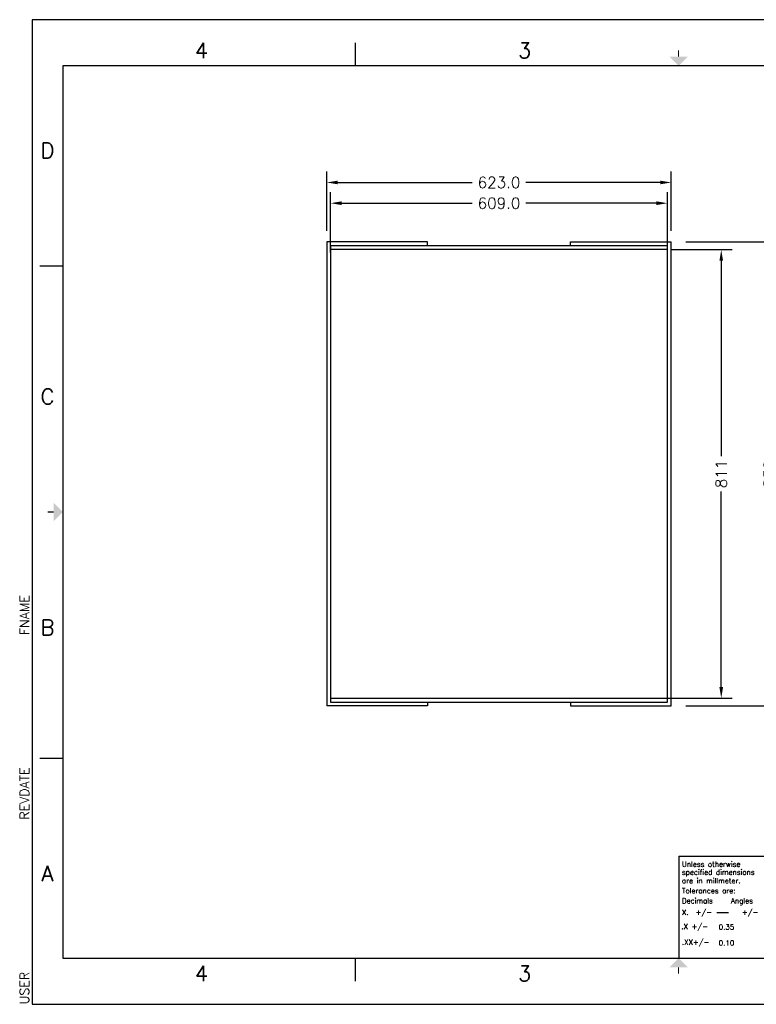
# Model space of a CAD drawing. Extents: x 116.7 to 140.3, y -98.4 to -80.6.
# Tile 1 of 2: x 116.7 to 130, y -98.4 to -80.6. Entities that reach past the tile are written whole.
import ezdxf
from ezdxf.enums import TextEntityAlignment as Align

# ---------------------------------------------------------------- set-up
doc = ezdxf.new("R2010")
doc.units = 0
doc.header["$MEASUREMENT"] = 0
doc.layers.get('0').update_dxf_attribs({"linetype": 'CONTINUOUS'})
doc.layers.get('Defpoints').update_dxf_attribs({"linetype": 'CONTINUOUS'})
for name, color, linetype in [('5标注', 1, 'CONTINUOUS'), ('6文本', 5, 'CONTINUOUS'), ('Title Block', 7, 'CONTINUOUS')]:
    doc.layers.add(name, color=color, linetype=linetype)
doc.styles.add('Roman', font='romans.shx', dxfattribs={"bigfont": 'hztxt.shx'})
doc.styles.get("Standard").update_dxf_attribs({"font": 'romans.shx', "bigfont": 'gbcbig.shx'})
doc.dimstyles.get("Standard").update_dxf_attribs({"dimtxt": 0.2, "dimasz": 0.2, "dimexe": 0.2, "dimexo": 0.2, "dimgap": 0.09, "dimtad": 0, "dimdec": 1, "dimlfac": 100, "dimzin": 0, "dimdsep": 46, "dimtxsty": 'Standard', "dimcen": 0, "dimclrd": 5, "dimclre": 98, "dimclrt": 7, "dimadec": 1, "dimazin": 0, "dimtfac": 1, "dimtdec": 1, "dimtofl": 0, "dimtmove": 0, "dimatfit": 3, "dimfxl": 0, "dimtolj": 1, "dimtzin": 0, "dimarcsym": 0})

# ---------------------------------------------------------------- blocks, each defined once
blk = doc.blocks.new('*D16')
at = {"layer": '5标注', "color": 98, "lineweight": -2}
for p, q in [((128.703, -84.657), (130.411, -84.657)), ((128.703, -93.049), (130.411, -93.049))]:
    blk.add_line(p, q, dxfattribs=at)
at = {"layer": '5标注', "color": 5, "lineweight": -2}
for p, q in [((130.211, -84.857), (130.211, -88.51)), ((130.211, -92.849), (130.211, -89.195))]:
    blk.add_line(p, q, dxfattribs=at)
at = {"layer": '5标注', "color": 5}
for points in [[(130.178, -84.857), (130.244, -84.857), (130.211, -84.657)], [(130.178, -92.849), (130.244, -92.849), (130.211, -93.049)]]:
    blk.add_solid(points, dxfattribs=at)
at = {"layer": 'Defpoints', "color": 0}
for p in [(128.503, -84.657), (130.211, -84.657), (128.503, -93.049)]:
    blk.add_point(p, dxfattribs=at)
at = {"layer": '5标注', "color": 7, "insert": (130.211, -88.853), "char_height": 0.2, "attachment_point": 5, "rotation": 90}
blk.add_mtext('\\A1;839', dxfattribs=at)
blk = doc.blocks.new('*D17')
at = {"layer": '5标注', "color": 98, "lineweight": -2}
for p, q in [((122.21, -84.457), (122.21, -83.382)), ((128.44, -84.457), (128.44, -83.382))]:
    blk.add_line(p, q, dxfattribs=at)
at = {"layer": '5标注', "color": 5, "lineweight": -2}
for p, q in [((122.41, -83.582), (124.84, -83.582)), ((128.24, -83.582), (125.811, -83.582))]:
    blk.add_line(p, q, dxfattribs=at)
at = {"layer": '5标注', "color": 5}
for points in [[(122.41, -83.549), (122.41, -83.615), (122.21, -83.582)], [(128.24, -83.549), (128.24, -83.615), (128.44, -83.582)]]:
    blk.add_solid(points, dxfattribs=at)
at = {"layer": 'Defpoints', "color": 0}
for p in [(128.44, -83.582), (122.21, -84.657), (128.44, -84.657)]:
    blk.add_point(p, dxfattribs=at)
at = {"layer": '5标注', "color": 7, "insert": (125.325, -83.582), "char_height": 0.2, "attachment_point": 5}
blk.add_mtext('\\A1;623.0', dxfattribs=at)
blk = doc.blocks.new('*D18')
at = {"layer": '5标注', "color": 98, "lineweight": -2}
for p, q in [((122.28, -84.848), (122.28, -83.757)), ((128.37, -84.848), (128.37, -83.757))]:
    blk.add_line(p, q, dxfattribs=at)
at = {"layer": '5标注', "color": 5, "lineweight": -2}
for p, q in [((122.48, -83.957), (124.84, -83.957)), ((128.17, -83.957), (125.811, -83.957))]:
    blk.add_line(p, q, dxfattribs=at)
at = {"layer": '5标注', "color": 5}
for points in [[(122.48, -83.923), (122.48, -83.99), (122.28, -83.957)], [(128.17, -83.923), (128.17, -83.99), (128.37, -83.957)]]:
    blk.add_solid(points, dxfattribs=at)
at = {"layer": 'Defpoints', "color": 0}
for p in [(128.37, -83.957), (122.28, -85.048), (128.37, -85.048)]:
    blk.add_point(p, dxfattribs=at)
at = {"layer": '5标注', "color": 7, "insert": (125.325, -83.957), "char_height": 0.2, "attachment_point": 5}
blk.add_mtext('\\A1;609.0', dxfattribs=at)
blk = doc.blocks.new('*D19')
at = {"layer": '5标注', "color": 98, "lineweight": -2}
for p, q in [((128.436, -84.797), (129.543, -84.797)), ((128.256, -92.909), (129.543, -92.909))]:
    blk.add_line(p, q, dxfattribs=at)
at = {"layer": '5标注', "color": 5, "lineweight": -2}
for p, q in [((129.343, -84.997), (129.343, -88.534)), ((129.343, -92.709), (129.343, -89.171))]:
    blk.add_line(p, q, dxfattribs=at)
at = {"layer": '5标注', "color": 5}
for points in [[(129.31, -84.997), (129.376, -84.997), (129.343, -84.797)], [(129.31, -92.709), (129.376, -92.709), (129.343, -92.909)]]:
    blk.add_solid(points, dxfattribs=at)
at = {"layer": 'Defpoints', "color": 0}
for p in [(128.236, -84.797), (128.056, -92.909), (129.343, -92.909)]:
    blk.add_point(p, dxfattribs=at)
at = {"layer": '5标注', "color": 7, "insert": (129.343, -88.853), "char_height": 0.2, "attachment_point": 5, "rotation": 90}
blk.add_mtext('\\A1;811', dxfattribs=at)

msp = doc.modelspace()

# ---------------------------------------------------------------- linework, layer by layer
for p, q in [((122.2104, -84.6565), (122.2104, -93.0485)), ((124.0304, -84.6565), (122.2104, -84.6565)), ((122.2804, -84.7265), (122.2804, -92.9785)), ((128.3704, -84.7265), (122.2804, -84.7265)), ((124.0304, -84.7265), (124.0304, -84.6565)), ((126.6204, -84.7265), (126.6204, -84.6565)), ((126.6204, -84.6565), (128.4404, -84.6565)), ((128.3704, -92.9785), (128.3704, -84.7265)), ((128.4404, -93.0485), (128.4404, -84.6565)), ((128.3704, -84.7965), (122.2804, -84.7965)), ((122.2804, -92.9085), (128.3704, -92.9085)), ((124.0304, -93.0485), (122.2104, -93.0485)), ((122.2804, -92.9785), (128.3704, -92.9785)), ((124.0304, -92.9785), (124.0304, -93.0485)), ((126.6204, -92.9785), (126.6204, -93.0485)), ((126.6204, -93.0485), (128.4404, -93.0485)), ((128.5763, -95.7662), (139.7004, -95.7662))]:
    msp.add_line(p, q)
at = {"lineweight": 30}
msp.add_line((128.5763, -95.7662), (128.5763, -97.6103), dxfattribs=at)
at = {"layer": 'Title Block'}
for p, q in [((116.8849, -80.6378), (116.8849, -98.445)), ((140.2568, -80.6378), (116.8849, -80.6378)), ((122.7279, -81.4726), (122.7279, -81.0552)), ((117.0241, -85.0896), (117.4414, -85.0896)), ((117.0241, -93.9932), (117.4414, -93.9932)), ((129.2658, -96.7861), (129.4714, -96.7861)), ((122.7279, -98.0277), (122.7279, -97.6103)), ((116.8849, -98.445), (140.2568, -98.445))]:
    msp.add_line(p, q, dxfattribs=at)
at = {"layer": 'Title Block', "lineweight": 30}
for p, q in [((117.4414, -81.4726), (117.4414, -97.6103)), ((139.7004, -81.4726), (117.4414, -81.4726)), ((117.4414, -97.6103), (139.7004, -97.6103))]:
    msp.add_line(p, q, dxfattribs=at)
at = {"layer": 'Title Block', "const_width": 0.0223}
for points in [[(128.5709, -81.1943), (128.5709, -81.3056)], [(117.1632, -89.5414), (117.2745, -89.5414)], [(128.5709, -97.8885), (128.5709, -97.7772)]]:
    msp.add_lwpolyline(points, dxfattribs=at)
at = {"layer": 'Title Block'}
for points in [[(128.404, -81.3056), (128.7378, -81.3056), (128.5709, -81.4726)], [(117.2745, -89.7084), (117.2745, -89.3745), (117.4414, -89.5414)], [(128.404, -97.7772), (128.7378, -97.7772), (128.5709, -97.6103)]]:
    msp.add_solid(points, dxfattribs=at)

# ---------------------------------------------------------------- texts
at = {"layer": '6文本', "style": 'Roman'}
for s, p in [('4', (119.9455, -81.1943)), ('3', (125.7885, -81.1943)), ('D', (117.1632, -83.0029)), ('C', (117.1632, -87.4546)), ('B', (117.1632, -91.6282)), ('A', (117.1632, -96.08)), ('4', (119.9455, -97.8885)), ('3', (125.7885, -97.8885))]:
    msp.add_text(s, height=0.2782, dxfattribs=at).set_placement(p, align=Align.MIDDLE_CENTER)
at = {"layer": '6文本'}
for s, height, p in [('Unless otherwise', 0.093817, (128.6315, -95.9571)), ('specified dimensions', 0.093817, (128.6315, -96.1022)), ('are in millmeter.', 0.093817, (128.6315, -96.2563)), ('Tolerances are:', 0.093817, (128.6315, -96.4377)), ('Decimals    Angles', 0.093817, (128.6315, -96.6191)), ('X.  +/-', 0.09382, (128.6315, -96.8278)), ('+/-', 0.09382, (129.7168, -96.8278)), ('.X +/-', 0.09382, (128.6224, -97.0846)), ('0.35', 0.09382, (129.2966, -97.0944)), ('.XX+/-', 0.09382, (128.6315, -97.3686)), ('0.10', 0.09382, (129.2966, -97.3822))]:
    msp.add_text(s, height=height, dxfattribs=at).set_placement(p)
at = {"layer": '6文本', "color": 0, "style": 'Roman', "flags": 8}
for tag, p in [('FNAME', (116.8293, -91.7673)), ('REVDATE', (116.8293, -95.1062)), ('USER', (116.8293, -98.445))]:
    msp.add_attdef(tag, p, '', height=0.1669, rotation=90, dxfattribs=at)

# ---------------------------------------------------------------- dimensions: what is measured, and where the dimension line sits
at = {"layer": '5标注'}
dim = msp.add_linear_dim(base=(128.4404, -83.5819), p1=(122.2104, -84.6565), p2=(128.4404, -84.6565), dimstyle='Standard', override={"dimscale": 1}, dxfattribs=at)
dim.commit()
dim.dimension.update_dxf_attribs({"geometry": '*D17', "text_midpoint": (125.3254, -83.5819)})
at = {"layer": '5标注', "color": 2}
dim = msp.add_linear_dim(base=(128.3704, -83.9565), p1=(122.2804, -85.0476), p2=(128.3704, -85.0476), dimstyle='Standard', dxfattribs=at)
dim.commit()
dim.dimension.update_dxf_attribs({"geometry": '*D18', "text_midpoint": (125.3254, -83.9565)})
dim = msp.add_linear_dim(base=(130.2109, -84.6565), p1=(128.5029, -93.0485), p2=(128.5029, -84.6565), angle=90, text='839', dimstyle='Standard', override={"dimscale": 1}, dxfattribs=at)
dim.commit()
dim.dimension.update_dxf_attribs({"geometry": '*D16', "text_midpoint": (130.2109, -88.8525)})
dim = msp.add_linear_dim(base=(129.3431, -92.9085), p1=(128.2364, -84.7965), p2=(128.0559, -92.9085), angle=90, text='811', dimstyle='Standard', dxfattribs=at)
dim.commit()
dim.dimension.update_dxf_attribs({"geometry": '*D19', "text_midpoint": (129.3431, -88.8525)})

doc.saveas('drawing.dxf')
